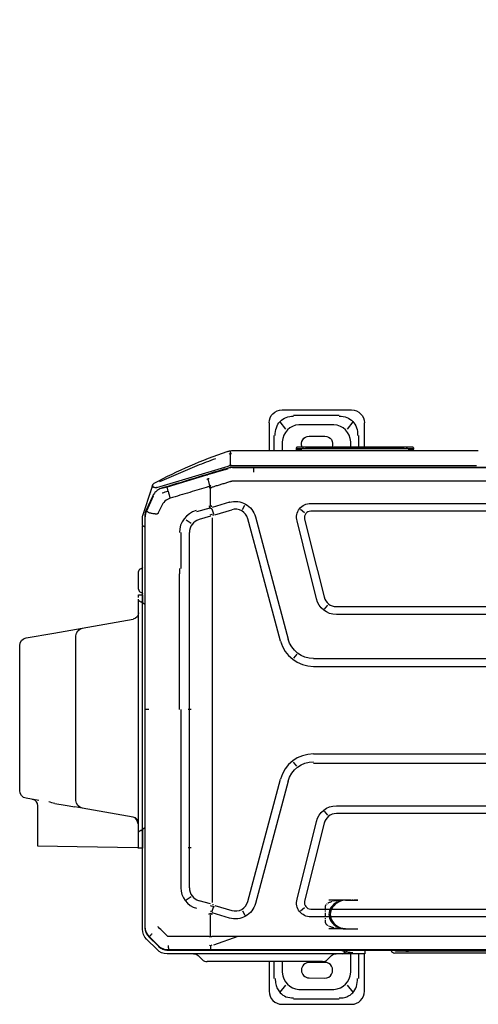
# Model space of a CAD drawing. Header units: millimetres. Extents: x 922208 to 1069538, y -182208 to -99877.
# Tile 93 of 256: x 973254 to 973605, y -160345 to -159592. Entities that reach past the tile are written whole.
import ezdxf

# ---------------------------------------------------------------- set-up
doc = ezdxf.new("R2010")
doc.units = ezdxf.units.MM
doc.header["$MEASUREMENT"] = 0
doc.linetypes.add('CENTER', pattern=[0.508, 0.3175, -0.0635, 0.0635, -0.0635])
doc.layers.add('IS_KLIM_urządzenia', color=3, linetype='Continuous')
doc.layers.add('Nowe_Adnotacja - Teksty_Nr_pióra__86', color=7, linetype='Continuous', lineweight=20, true_color=0x5555ff)
doc.styles.add('STYL_AUTOMATYCZNY_4', font='times.ttf')

# ---------------------------------------------------------------- blocks, each defined once
blk = doc.blocks.new('G$CE471A013')
at = {"linetype": 'Continuous'}
for p, q in [((14.865, 41.216), (9.565, 41.216)), ((10.489, 40.816), (13.993, 40.816)), ((8.565, 40.216), (8.565, 37.347)), ((9.43, 40.295), (9.874, 39.746)), ((13.583, 40.077), (10.899, 40.077)), ((14.608, 39.746), (15.052, 40.295)), ((15.865, 37.947), (15.865, 40.216)), ((9.009, 37.347), (9.009, 39.241)), ((12.803, 39.198), (11.603, 39.206)), ((15.473, 39.241), (15.473, 37.947)), ((9.606, 38.769), (9.606, 37.347)), ((14.876, 37.947), (14.876, 38.769)), ((11.386, 37.783), (11.097, 37.494)), ((11.603, 38.006), (12.803, 38.013)), ((11.782, 37.947), (13.342, 37.947)), ((13.342, 37.947), (19.042, 37.947)), ((19.042, 37.947), (20.602, 37.947)), ((21.287, 37.494), (20.998, 37.783)), ((23.598, 37.069), (-66.48, 37.069)), ((-63.256, 37.301), (6.245, 37.301)), ((-62.823, 37.151), (6.095, 37.151)), ((20.329, 37.029), (-21.491, 37.029)), ((8.525, 37.347), (9.465, 37.347)), ((8.525, 37.243), (8.525, 37.347)), ((8.525, 37.069), (8.525, 37.243)), ((9.465, 37.347), (10.165, 37.347)), ((9.965, 37.069), (9.965, 37.147)), ((10.165, 37.347), (10.236, 37.347)), ((10.236, 37.347), (23.677, 37.347)), ((23.553, 37.034), (20.329, 37.029)), ((23.592, 37.035), (23.552, 37.034)), ((24.011, 36.986), (23.999, 36.958)), ((24.441, 37.031), (25.239, 36.233)), ((18.258, 36.025), (20.129, 36.699)), ((25.023, 36.045), (24.349, 36.718)), ((25.071, 36.043), (24.361, 36.753)), ((9.915, 35.441), (9.065, 35.441)), ((9.915, 35.441), (9.065, 35.441)), ((9.915, 35.441), (9.065, 35.441)), ((10.015, 35.441), (9.165, 35.441)), ((10.015, 35.441), (9.165, 35.441)), ((10.015, 35.441), (9.165, 35.441)), ((10.015, 35.441), (9.165, 35.441)), ((10.015, 35.441), (9.165, 35.441)), ((10.015, 35.441), (9.165, 35.441)), ((10.015, 35.441), (9.165, 35.441)), ((10.015, 35.441), (9.165, 35.441)), ((10.015, 35.441), (9.165, 35.441)), ((10.015, 35.441), (9.165, 35.441)), ((10.015, 35.441), (9.165, 35.441)), ((10.015, 35.441), (9.165, 35.441)), ((10.015, 35.441), (9.165, 35.441)), ((10.015, 35.441), (9.165, 35.441)), ((10.015, 35.441), (9.165, 35.441)), ((10.015, 35.441), (9.165, 35.441)), ((10.015, 35.441), (9.165, 35.441)), ((10.015, 35.441), (9.165, 35.441)), ((10.015, 35.441), (9.165, 35.441)), ((10.015, 35.441), (9.165, 35.441)), ((10.015, 35.441), (9.165, 35.441)), ((10.015, 35.441), (11.285, 35.441)), ((10.015, 35.441), (11.285, 35.441)), ((10.015, 35.441), (11.285, 35.441)), ((10.015, 35.441), (11.285, 35.441)), ((10.015, 35.441), (11.285, 35.441)), ((10.015, 35.441), (11.285, 35.441)), ((10.015, 35.441), (11.285, 35.441)), ((10.015, 35.441), (11.285, 35.441)), ((10.015, 35.441), (11.285, 35.441)), ((10.015, 35.441), (11.285, 35.441)), ((20.348, 36.02), (20.348, 34.339)), ((25.023, 36.045), (25.043, 36.025)), ((25.304, 35.693), (25.278, 35.682)), ((25.555, 35.469), (25.555, 27.827)), ((25.355, 35.268), (25.355, 18.659)), ((25.387, 3.917), (25.387, 35.28)), ((-55.564, 34.525), (12.681, 34.525)), ((12.681, 33.925), (-55.564, 33.925)), ((13.463, 34.056), (13.147, 33.809)), ((17.908, 34.052), (17.713, 34.401)), ((20.03, 33.65), (18.72, 34.039)), ((18.891, 34.614), (20.219, 34.22)), ((20.116, 33.739), (20.246, 34.12)), ((20.343, 34.089), (20.3, 34.102)), ((9.915, 33.241), (9.065, 33.241)), ((9.915, 33.241), (9.065, 33.241)), ((9.915, 33.241), (9.065, 33.241)), ((10.015, 33.241), (9.165, 33.241)), ((10.015, 33.241), (9.165, 33.241)), ((10.015, 33.241), (9.165, 33.241)), ((10.015, 33.241), (9.165, 33.241)), ((10.015, 33.241), (9.165, 33.241)), ((10.015, 33.241), (9.165, 33.241)), ((10.015, 33.241), (9.165, 33.241)), ((10.015, 33.241), (9.165, 33.241)), ((10.015, 33.241), (9.165, 33.241)), ((10.015, 33.241), (9.165, 33.241)), ((10.015, 33.241), (9.165, 33.241)), ((10.015, 33.241), (9.165, 33.241)), ((10.015, 33.241), (9.165, 33.241)), ((10.015, 33.241), (9.165, 33.241)), ((10.015, 33.241), (9.165, 33.241)), ((10.015, 33.241), (9.165, 33.241)), ((10.015, 33.241), (9.165, 33.241)), ((10.015, 33.241), (9.165, 33.241)), ((10.015, 33.241), (9.165, 33.241)), ((10.015, 33.241), (9.165, 33.241)), ((10.015, 33.241), (9.165, 33.241)), ((10.015, 33.241), (11.285, 33.241)), ((10.015, 33.241), (11.285, 33.241)), ((10.015, 33.241), (11.285, 33.241)), ((10.015, 33.241), (11.285, 33.241)), ((10.015, 33.241), (11.285, 33.241)), ((10.015, 33.241), (11.285, 33.241)), ((10.015, 33.241), (11.285, 33.241)), ((10.015, 33.241), (11.285, 33.241)), ((10.015, 33.241), (11.285, 33.241)), ((10.015, 33.241), (11.285, 33.241)), ((11.659, 27.368), (13.147, 33.329)), ((13.729, 33.184), (12.241, 27.223)), ((14.405, 24.142), (16.915, 33.508)), ((17.495, 33.353), (14.985, 23.986)), ((20.13, 33.616), (20.19, 33.593)), ((20.228, 29.549), (20.228, 33.418)), ((20.36, 33.54), (21.229, 33.292)), ((21.835, 32.988), (22.215, 33.248)), ((21.97, 32.296), (21.97, 29.549)), ((22.62, 29.549), (22.62, 32.296)), ((20.228, 7.87), (20.228, 29.549)), ((21.97, 29.549), (21.97, 29.212)), ((22.62, 29.212), (22.62, 29.549)), ((22.067, 29.212), (21.834, 29.212)), ((21.97, 29.212), (21.97, 18.659)), ((22.62, 18.659), (22.62, 29.212)), ((25.556, 29.072), (25.555, 29.072)), ((25.556, 29.262), (25.856, 29.257)), ((25.556, 28.762), (25.556, 29.262)), ((25.556, 27.945), (25.556, 28.762)), ((25.856, 29.257), (25.856, 28.757)), ((25.856, 29.257), (25.906, 29.256)), ((25.856, 28.757), (25.856, 28.17)), ((25.906, 29.256), (30.556, 29.175)), ((30.556, 29.175), (33.556, 29.122)), ((33.556, 29.122), (33.556, 26.034)), ((25.556, 28.572), (25.555, 28.572)), ((25.556, 27.82), (25.556, 27.945)), ((25.679, 27.912), (25.556, 27.82)), ((25.679, 27.912), (25.837, 28.03)), ((25.856, 28.17), (25.856, 28.098)), ((25.856, 28.098), (25.856, 10.282)), ((25.556, 27.82), (25.387, 27.693)), ((25.555, 27.827), (25.555, 27.819)), ((25.556, 27.82), (25.556, 10.508)), ((25.556, 27.82), (25.556, 10.508)), ((-53.591, 26.625), (10.708, 26.625)), ((11.38, 26.745), (11.627, 26.429)), ((26.27, 26.899), (30.161, 26.213)), ((10.708, 26.025), (-53.591, 26.025)), ((30.161, 26.213), (30.736, 26.112)), ((30.656, 25.622), (30.656, 24.244)), ((31.478, 25.981), (30.736, 26.112)), ((32.255, 25.844), (31.478, 25.981)), ((33.484, 25.627), (34.461, 25.455)), ((34.956, 24.864), (34.956, 13.78)), ((30.656, 24.244), (30.656, 14.401)), ((-21.491, 22.784), (12.474, 22.784)), ((13.745, 23.003), (13.989, 22.685)), ((12.474, 22.059), (-21.491, 22.059)), ((21.834, 18.659), (22.067, 18.659)), ((21.97, 18.659), (21.97, 7.87)), ((22.728, 18.659), (22.728, 8.288)), ((25.355, 18.659), (25.355, 6.47)), ((12.474, 15.359), (-21.391, 15.359)), ((12.474, 14.759), (-21.391, 14.759)), ((13.745, 14.416), (13.989, 14.734)), ((30.656, 14.401), (30.656, 13.022)), ((16.915, 3.911), (14.405, 13.277)), ((14.985, 13.432), (17.495, 4.066)), ((32.35, 12.817), (30.161, 12.431)), ((34.461, 13.189), (32.35, 12.817)), ((30.161, 12.431), (26.27, 11.745)), ((-53.591, 11.393), (10.708, 11.393)), ((10.708, 10.793), (-53.591, 10.793)), ((11.627, 10.989), (11.38, 10.674)), ((25.387, 10.625), (25.556, 10.508)), ((13.147, 4.09), (11.659, 10.051)), ((12.241, 10.196), (13.729, 4.235)), ((25.555, 10.509), (25.555, 4.596)), ((25.556, 10.508), (25.679, 10.424)), ((25.556, 10.387), (25.556, 10.508)), ((25.556, 10.383), (25.556, 10.387)), ((25.556, 9.883), (25.556, 10.383)), ((25.856, 9.888), (25.556, 9.883)), ((25.856, 9.883), (25.556, 9.883)), ((25.846, 10.309), (25.679, 10.424)), ((25.856, 10.102), (25.856, 9.888)), ((25.856, 9.883), (25.856, 9.888)), ((25.698, 9.683), (25.624, 9.707)), ((25.855, 9.464), (25.855, 9.172)), ((25.855, 9.172), (25.855, 8.401)), ((22.728, 7.87), (22.728, 8.288)), ((25.855, 8.401), (25.855, 8.109)), ((20.228, 4.001), (20.228, 7.87)), ((21.97, 7.87), (21.97, 5.123)), ((22.62, 5.123), (22.62, 7.87)), ((25.698, 7.891), (25.624, 7.866)), ((25.355, 6.47), (25.355, 3.923)), ((25.55, 4.542), (25.55, 3.93)), ((20.03, 3.769), (18.72, 3.38)), ((20.13, 3.803), (20.19, 3.826)), ((20.36, 3.878), (21.229, 4.126)), ((21.835, 4.431), (22.214, 4.171)), ((25.532, 3.817), (24.851, 1.739)), ((-55.564, 3.493), (12.681, 3.493)), ((13.147, 3.61), (13.463, 3.363)), ((17.908, 3.367), (17.713, 3.017)), ((18.891, 2.805), (20.219, 3.199)), ((20.246, 3.3), (20.116, 3.679)), ((20.338, 3.328), (20.411, 3.185)), ((20.348, 3.08), (20.348, 1.667)), ((20.392, 3.256), (21.42, 3.55)), ((24.108, 3.095), (24.351, 3.626)), ((24.74, 2.343), (25.258, 3.476)), ((24.762, 2.317), (25.289, 3.467)), ((25.335, 3.692), (25.362, 3.686)), ((12.681, 2.893), (-55.564, 2.893)), ((24.462, 1.683), (18.999, 0.047)), ((20.39, 1.544), (20.541, 1.025)), ((20.669, 0.74), (23.657, 1.639)), ((24.471, 1.978), (24.491, 1.954)), ((24.85, 1.738), (24.754, 1.444)), ((-61.567, 0.144), (18.685, 0.144)), ((-21.391, 0.184), (17.062, 0.184)), ((18.843, 0), (0, 0)), ((17.062, 0.179), (17.062, 0.514)), ((17.062, 0.184), (18.461, 0.184)), ((18.461, 0.184), (18.678, 0.184)), ((18.843, 0.155), (18.835, 0.19)), ((19.18, 0.289), (18.987, 0.23)), ((19.18, 0.289), (20.57, 0.711)), ((18.843, -0.06), (18.765, -0.06)), ((18.837, -0.941), (18.842, -0.037)), ((18.593, -1.15), (-0.15, -1.15)), ((4.824, -1.15), (4.822, -1.265)), ((4.822, -1.36), (4.822, -1.265)), ((5.221, -1.421), (13.371, -1.421)), ((5.221, -1.421), (5.221, -1.421)), ((13.37, -1.304), (5.222, -1.304)), ((5.321, -1.322), (5.321, -1.401)), ((5.323, -1.353), (5.324, -1.322)), ((5.523, -1.319), (13.069, -1.319)), ((5.523, -1.319), (5.523, -1.319)), ((5.523, -1.407), (13.07, -1.407)), ((8.565, -1.42), (8.565, -3.264)), ((9.009, -2.29), (9.009, -1.421)), ((9.606, -1.421), (9.606, -1.817)), ((13.268, -1.322), (13.269, -1.353)), ((13.268, -1.322), (13.269, -1.354)), ((13.271, -1.401), (13.271, -1.322)), ((13.371, -1.421), (13.371, -1.421)), ((13.768, -1.15), (13.77, -1.265)), ((13.77, -1.265), (13.77, -1.36)), ((14.876, -1.817), (14.876, -1.15)), ((15.473, -1.149), (15.473, -2.29)), ((15.865, -3.264), (15.865, -1.15)), ((12.803, -2.247), (11.603, -2.254)), ((9.875, -2.794), (9.43, -3.344)), ((15.052, -3.344), (14.608, -2.794)), ((10.899, -3.126), (13.583, -3.126)), ((14.865, -4.264), (9.565, -4.264)), ((13.993, -3.865), (10.489, -3.865))]:
    blk.add_line(p, q, dxfattribs=at)
at = {"linetype": 'CENTER'}
for p, q in [((10.065, 35.429), (9.065, 35.429)), ((11.565, 33.729), (11.565, 34.94)), ((9.065, 33.241), (10.065, 33.241))]:
    blk.add_line(p, q, dxfattribs=at)
at = {"linetype": 'Continuous'}
for centre, radius, start, end in [((9.565, 40.216), 1, 90, 180), ((14.865, 40.216), 1, 0, 90), ((11.599, 38.606), 0.6, 89.63839, 270.36161), ((12.799, 38.606), 0.592, 270.36161, 89.63839), ((11.782, 37.387), 0.56, 90, 135), ((20.602, 37.387), 0.56, 45, 90), ((6.245, 37.001), 0.3, 13.21487, 90), ((12.681, 33.445), 0.48, 345.98334, 90), ((18.441, 33.099), 0.98, 73.47049, 165), ((10.708, 27.605), 0.98, 270, 345.9834), ((25.325, 27.827), 0.23, 358.01433, 0), ((26.356, 27.392), 0.5, 180, 260), ((34.056, 26.034), 0.5, 180, 260), ((12.474, 24.659), 2.6, 269.99999, 345), ((12.474, 12.759), 2.6, 15, 89.99999), ((10.708, 9.813), 0.98, 14.0166, 90), ((25.625, 9.464), 0.23, 0, 71.56505), ((25.625, 8.109), 0.23, 288.43495, 0), ((25.395, 4.596), 0.16, 343.94769, 0), ((12.681, 3.973), 0.48, 270, 14.01666), ((18.441, 4.319), 0.98, 195, 286.52953), ((24.567, 1.515), 0.2, 298.06069, 341.84921)]:
    blk.add_arc(centre, radius, start, end, dxfattribs=at)
at = {"linetype": 'Continuous', "extrusion": (0, 0, -1)}
for centre, radius, start, end in [((-6.095, 36.851), 0.3, 90, 133.23138), ((-10.165, 37.147), 0.2, 0, 90), ((-10.743, 37.847), 0.5, 225, 270), ((-21.641, 37.847), 0.5, 270, 315), ((-23.677, 36.267), 1.08, 90, 135), ((-24.475, 35.469), 1.08, 135, 180), ((-18.441, 33.099), 1.58, 15, 106.52941), ((-12.681, 33.445), 1.08, 90, 194.01665), ((-10.708, 27.605), 1.58, 194.01661, 270), ((-30.056, 25.622), 0.6, 100, 180), ((-34.356, 24.864), 0.6, 100, 180), ((-12.474, 24.659), 2, 195, 270.00001), ((-12.474, 12.759), 2, 90.00001, 165), ((-34.356, 13.78), 0.6, 180, 260), ((-30.056, 13.022), 0.6, 180, 260), ((-10.708, 9.813), 1.58, 90, 165.98339), ((-26.356, 11.253), 0.5, 0, 80), ((-25.655, 9.802), 0.1, 288.43495, 0), ((-25.655, 7.771), 0.1, 0, 71.56505), ((-12.681, 3.973), 1.08, 165.98335, 270), ((-18.441, 4.319), 1.58, 253.47059, 345), ((-25.19, 3.93), 0.36, 180, 198.15079), ((-11.599, -1.654), 0.6, 269.63839, 22.88407), ((-12.799, -1.654), 0.592, 156.80609, 269.63839), ((-9.565, -3.264), 1, 270, 0), ((-14.865, -3.264), 1, 180, 270)]:
    blk.add_arc(centre, radius, start, end, dxfattribs=at)
at = {"linetype": 'Continuous'}
for centre, major_axis, ratio, start_param, end_param in [((11.394, 38.207), (1.268, -1.569), 0.803018, 2.633487, 3.831894), ((13.089, 38.207), (-1.268, -1.569), 0.803018, 2.451291, 3.649699), ((5.198, 36.701), (1.086, 0), 0.414214, 1.392879, 1.570794), ((10.236, 37.147), (0, -0.2), 0.815365, 3.141593, 4.712389), ((9.915, 34.341), (-1.27, 0), 0.866025, 1.570796, 4.712389), ((9.915, 34.341), (-1.27, 0), 0.866025, 1.570796, 4.712389), ((9.915, 34.341), (-1.27, 0), 0.866025, 1.570796, 4.712389), ((10.015, 34.341), (1.27, 0), 0.866025, 4.712389, 7.853982), ((19.79, 32.783), (1.919, -0.564), 0.705879, 1.540462, 1.56897), ((20.143, 33.944), (1.913, -0.585), 0.178321, 1.484854, 1.57228), ((20.924, 32.296), (1.046, 0), 0.995519, 6.283185, 7.558937), ((20.981, 32.296), (1.64, 0), 0.995519, 6.283185, 7.582721), ((25.956, 27.392), (0.1, 0), 0.10051, 3.141593, 4.177762), ((26.356, 27.392), (0.087, 0.492), 0.898854, 1.745329, 3.141593), ((20.924, 5.123), (1.046, 0), 0.995519, 5.007433, 6.283185), ((20.964, 5.123), (1.764, 0), 0.995519, 4.991611, 6.283185), ((20.143, 3.474), (1.913, 0.585), 0.178321, 4.710906, 4.798331), ((19.789, 4.638), (1.893, 0.646), 0.706819, 4.712403, 4.740904), ((5.222, -1.266), (-0.4, 0.001), 0.029834, 4.712454, 6.28325), ((5.221, -1.41), (0.4, 0), 0.029837, 2.648555, 2.751427), ((5.222, -1.316), (0.35, 0), 0.029833, 1.570796, 3.141593), ((5.221, -1.41), (0.349, 0), 0.029837, 3.880383, 4.712389), ((5.523, -1.326), (0.25, 0), 0.029816, 1.570796, 3.141593), ((5.273, -1.276), (-0.05, 0), 0.999555, 1.570796, 1.896281), ((5.521, -1.401), (0.2, 0), 0.0299, 3.129347, 4.723791), ((13.069, -1.326), (0.25, 0), 0.029816, 0.323316, 1.570796), ((13.071, -1.401), (-0.2, 0), 0.0299, 1.564853, 3.144938), ((13.37, -1.266), (0.4, 0.001), 0.029834, 6.28312, 7.853917), ((13.37, -1.316), (0.35, 0), 0.029833, 0, 1.570796), ((13.371, -1.41), (0.349, 0), 0.029837, 4.712389, 5.911815), ((11.394, -1.255), (1.268, 1.569), 0.803018, 2.451291, 3.649699), ((13.089, -1.255), (-1.268, 1.569), 0.803018, 2.633487, 3.831894)]:
    blk.add_ellipse(centre, major_axis=major_axis, ratio=ratio, start_param=start_param, end_param=end_param, dxfattribs=at)
at = {"linetype": 'CENTER'}
for centre, start_param, end_param in [((10.065, 34.94), 3.141593, 4.712389), ((10.065, 33.729), 1.570796, 3.141593)]:
    blk.add_ellipse(centre, major_axis=(-1.5, 0), ratio=0.325568, start_param=start_param, end_param=end_param, dxfattribs=at)
at = {"linetype": 'Continuous'}
for points, knots in [([(10.489, 40.73), (10.421, 40.73), (10.287, 40.729), (10.093, 40.695), (9.911, 40.639), (9.744, 40.558), (9.592, 40.456), (9.369, 40.251), (9.126, 39.848), (9.103, 39.452), (9.09, 39.241)], [0, 0, 0, 0, 0.088396, 0.173346, 0.25543, 0.335293, 0.413632, 0.491185, 0.72797, 1, 1, 1, 1]), ([(15.392, 39.241), (15.392, 39.315), (15.392, 39.459), (15.36, 39.667), (15.306, 39.861), (15.23, 40.037), (15.136, 40.195), (14.947, 40.428), (14.571, 40.688), (14.191, 40.716), (13.993, 40.73)], [0, 0, 0, 0, 0.095854, 0.186885, 0.2735, 0.35617, 0.435439, 0.51192, 0.746033, 1, 1, 1, 1]), ([(9.956, 37.165), (9.955, 37.166), (9.949, 37.173), (9.927, 37.185), (9.884, 37.201), (9.802, 37.22), (9.667, 37.238), (9.53, 37.242), (9.465, 37.243)], [0, 0, 0, 0, 0.033531, 0.165604, 0.326819, 0.467732, 0.750376, 1, 1, 1, 1]), ([(10.349, 37.07), (10.347, 37.071), (10.325, 37.08), (10.26, 37.106), (10.162, 37.138), (10.101, 37.144), (10.072, 37.147)], [0, 0, 0, 0, 0.023051, 0.207675, 0.629287, 1, 1, 1, 1]), ([(20.346, 36.744), (20.345, 36.769), (20.344, 36.822), (20.341, 36.893), (20.338, 36.964), (20.333, 37.013), (20.329, 37.032), (20.327, 37.034), (20.326, 37.034)], [0, 0, 0, 0, 0.153633, 0.320832, 0.49911, 0.748722, 0.930274, 1, 1, 1, 1]), ([(24.322, 36.744), (24.226, 36.833), (24.115, 36.904), (23.867, 37.006), (23.73, 37.033), (23.593, 37.034)], [0, 0, 0, 0, 0.487241, 0.487241, 1, 1, 1, 1]), ([(24.361, 36.753), (24.32, 36.791), (24.236, 36.868), (24.09, 36.956), (23.933, 37.021), (23.767, 37.062), (23.654, 37.067), (23.598, 37.069)], [0, 0, 0, 0, 0.200032, 0.400047, 0.600045, 0.800029, 1, 1, 1, 1]), ([(20.442, 36.025), (20.408, 36.022), (20.346, 36.017), (20.283, 36.023), (20.255, 36.025)], [0, 0, 0, 0, 0.543839, 1, 1, 1, 1]), ([(25.387, 35.28), (25.385, 35.336), (25.38, 35.449), (25.338, 35.615), (25.273, 35.772), (25.186, 35.918), (25.109, 36.002), (25.071, 36.043)], [0, 0, 0, 0, 0.199971, 0.399955, 0.599953, 0.799968, 1, 1, 1, 1]), ([(20.26, 34.328), (20.261, 34.329), (20.261, 34.329), (20.261, 34.33), (20.261, 34.331), (20.26, 34.332), (20.26, 34.333), (20.258, 34.336), (20.256, 34.337), (20.254, 34.339)], [0, 0, 0, 0, 0.093535, 0.093535, 0.207433, 0.207433, 0.397418, 0.397418, 1, 1, 1, 1]), ([(25.856, 28.098), (25.856, 28.084), (25.856, 28.07), (25.851, 28.049), (25.848, 28.041), (25.841, 28.033), (25.839, 28.031), (25.837, 28.03)], [0, 0, 0, 0, 0.458778, 0.458778, 0.863378, 0.863378, 1, 1, 1, 1]), ([(25.846, 10.309), (25.851, 10.305), (25.855, 10.299), (25.856, 10.288), (25.856, 10.285), (25.856, 10.282)], [0, 0, 0, 0, 0.756623, 0.756623, 1, 1, 1, 1]), ([(25.856, 10.282), (25.856, 10.272), (25.856, 10.259), (25.856, 10.235), (25.856, 10.225), (25.856, 10.215)], [0, 0, 0, 0, 0.612645, 0.612645, 1, 1, 1, 1]), ([(25.389, 4.689), (25.396, 4.685), (25.417, 4.673), (25.472, 4.642), (25.539, 4.605), (25.55, 4.599), (25.555, 4.596)], [0, 0, 0, 0, 0.071285, 0.22784, 0.631675, 1, 1, 1, 1]), ([(25.257, 3.478), (25.32, 3.616), (25.355, 3.769), (25.355, 3.922), (25.355, 3.923), (25.355, 3.923)], [0, 0, 0, 0, 0.999505, 0.999505, 1, 1, 1, 1]), ([(25.289, 3.467), (25.309, 3.514), (25.348, 3.61), (25.381, 3.762), (25.385, 3.865), (25.387, 3.917)], [0, 0, 0, 0, 0.333339, 0.666672, 1, 1, 1, 1]), ([(20.26, 3.09), (20.261, 3.09), (20.261, 3.09), (20.261, 3.089), (20.261, 3.088), (20.26, 3.087), (20.26, 3.086), (20.258, 3.083), (20.256, 3.081), (20.254, 3.08)], [0, 0, 0, 0, 0.093535, 0.093535, 0.207433, 0.207433, 0.397418, 0.397418, 1, 1, 1, 1]), ([(24.351, 3.626), (24.358, 3.639), (24.371, 3.665), (24.403, 3.697), (24.445, 3.71), (24.502, 3.713), (24.559, 3.708), (24.616, 3.7), (24.7, 3.687), (24.796, 3.67), (24.905, 3.649), (24.959, 3.639), (24.986, 3.634)], [0, 0, 0, 0, 0.063445, 0.125642, 0.187788, 0.250693, 0.375623, 0.438172, 0.500645, 0.750303, 0.875197, 1, 1, 1, 1]), ([(24.999, 3.629), (25.029, 3.613), (25.086, 3.584), (25.153, 3.545), (25.201, 3.516), (25.232, 3.496), (25.249, 3.484), (25.257, 3.477), (25.261, 3.474), (25.262, 3.474), (25.262, 3.474)], [0, 0, 0, 0, 0.196304, 0.378613, 0.540984, 0.680096, 0.794866, 0.885682, 0.95364, 1, 1, 1, 1]), ([(20.489, 1.611), (20.971, 1.756), (21.453, 1.901), (22.437, 2.197), (22.938, 2.349), (23.44, 2.5)], [0, 0, 0, 0, 0.489998, 0.489998, 1, 1, 1, 1]), ([(24.093, 1.733), (24.14, 1.75), (24.235, 1.782), (24.368, 1.857), (24.492, 1.949), (24.601, 2.059), (24.693, 2.182), (24.739, 2.272), (24.762, 2.317)], [0, 0, 0, 0, 0.163038, 0.329712, 0.498444, 0.667536, 0.835268, 1, 1, 1, 1]), ([(18.828, 1.231), (18.924, 1.26), (19.117, 1.319), (19.406, 1.406), (19.695, 1.494), (19.887, 1.552), (20.022, 1.593), (20.061, 1.605), (20.151, 1.632), (20.202, 1.648), (20.254, 1.663)], [0, 0, 0, 0, 0.202609, 0.405217, 0.607826, 0.810435, 0.810435, 0.891478, 0.891478, 1, 1, 1, 1]), ([(18.998, 0.19), (19.049, 0.206), (19.1, 0.221), (19.355, 0.299), (19.56, 0.361), (20.58, 0.67), (21.397, 0.918), (22.84, 1.355), (23.466, 1.544), (24.093, 1.733)], [0, 0, 0, 0, 0.030057, 0.030057, 0.150285, 0.150285, 0.631198, 0.631198, 1, 1, 1, 1]), ([(20.442, 1.671), (20.419, 1.669), (20.358, 1.667), (20.296, 1.665), (20.257, 1.664)], [0, 0, 0, 0, 0.371371, 1, 1, 1, 1]), ([(20.47, 1.601), (20.444, 1.582), (20.394, 1.545), (20.34, 1.513), (20.313, 1.497)], [0, 0, 0, 0, 0.499901, 1, 1, 1, 1]), ([(24.053, 2.088), (24.047, 2.086), (24.042, 2.084), (23.966, 2.059), (23.896, 2.037), (23.753, 1.999), (23.681, 1.982), (23.604, 1.967), (23.599, 1.966), (23.595, 1.965)], [0, 0, 0, 0, 0.036866, 0.036866, 0.504384, 0.504384, 0.969691, 0.969691, 1, 1, 1, 1]), ([(23.595, 1.965), (23.608, 1.918), (23.619, 1.872), (23.638, 1.791), (23.646, 1.754), (23.656, 1.694), (23.658, 1.671), (23.658, 1.644), (23.657, 1.637), (23.654, 1.633), (23.653, 1.633), (23.653, 1.633)], [0, 0, 0, 0, 0.2609, 0.2609, 0.5218, 0.5218, 0.782701, 0.782701, 0.970671, 0.970671, 1, 1, 1, 1]), ([(24.462, 1.683), (24.479, 1.687), (24.495, 1.691), (24.599, 1.707), (24.683, 1.685), (24.769, 1.594), (24.775, 1.536), (24.76, 1.465), (24.757, 1.455), (24.754, 1.444)], [0, 0, 0, 0, 0.082224, 0.082224, 0.505542, 0.505542, 0.92886, 0.92886, 1, 1, 1, 1]), ([(24.851, 1.739), (24.84, 1.706), (24.829, 1.674), (24.805, 1.598), (24.79, 1.555), (24.77, 1.492), (24.763, 1.472), (24.757, 1.453)], [0, 0, 0, 0, 0.339989, 0.339989, 0.792222, 0.792222, 1, 1, 1, 1]), ([(24.936, 1.998), (24.972, 2.109), (25.001, 2.197), (25.016, 2.245), (25.018, 2.249), (25.017, 2.245)], [0, 0, 0, 0, 0.718874, 0.718874, 1, 1, 1, 1]), ([(24.652, 1.333), (23.757, 0.857), (22.843, 0.417), (20.981, -0.385), (20.032, -0.748), (19.071, -1.072)], [0, 0, 0, 0, 0.5, 0.5, 1, 1, 1, 1]), ([(19.959, -0.521), (20.442, -0.347), (20.922, -0.165), (22.359, 0.408), (23.304, 0.825), (24.247, 1.248), (24.247, 1.248), (24.247, 1.248)], [0, 0, 0, 0, 0.332003, 0.332003, 0.999956, 0.999956, 1, 1, 1, 1]), ([(20.477, 1.017), (20.483, 1.016), (20.495, 1.015), (20.518, 1.019), (20.546, 1.026), (20.579, 1.037), (20.599, 1.05), (20.608, 1.056)], [0, 0, 0, 0, 0.124243, 0.250099, 0.500246, 0.750314, 1, 1, 1, 1]), ([(24.661, 1.338), (24.661, 1.338), (24.659, 1.338), (24.654, 1.335), (24.653, 1.334), (24.652, 1.333)], [0, 0, 0, 0, 0.812779, 0.812779, 1, 1, 1, 1]), ([(18.685, 0.144), (18.738, 0.146), (18.844, 0.15), (18.947, 0.177), (18.998, 0.19)], [0, 0, 0, 0, 0.501074, 1, 1, 1, 1]), ([(18.999, 0.047), (18.96, 0.034), (18.923, 0.018), (18.872, -0.014), (18.856, -0.025), (18.844, -0.047), (18.843, -0.053), (18.843, -0.06)], [0, 0, 0, 0, 0.616187, 0.616187, 0.899223, 0.899223, 1, 1, 1, 1]), ([(4.822, -1.36), (4.822, -1.367), (4.824, -1.378), (4.832, -1.392), (4.842, -1.401), (4.85, -1.406), (4.857, -1.409), (4.865, -1.411), (4.88, -1.413), (4.904, -1.415), (4.947, -1.417), (4.966, -1.417)], [0, 0, 0, 0, 0.065305, 0.116297, 0.160097, 0.198956, 0.23575, 0.282457, 0.373365, 0.758577, 1, 1, 1, 1]), ([(13.302, -1.324), (13.302, -1.324), (13.306, -1.324), (13.308, -1.324), (13.307, -1.324)], [0, 0, 0, 0, 0.175946, 1, 1, 1, 1]), ([(13.696, -1.414), (13.705, -1.415), (13.72, -1.413), (13.736, -1.409), (13.748, -1.403), (13.759, -1.393), (13.768, -1.378), (13.77, -1.367), (13.77, -1.36)], [0, 0, 0, 0, 0.498479, 0.626522, 0.703686, 0.792587, 0.893399, 1, 1, 1, 1]), ([(18.843, -1.129), (18.769, -1.142), (18.694, -1.148), (18.612, -1.15), (18.605, -1.15), (18.597, -1.15), (18.596, -1.15), (18.594, -1.15), (18.594, -1.15), (18.593, -1.15)], [0, 0, 0, 0, 0.895051, 0.895051, 0.981123, 0.981123, 0.990548, 0.990548, 1, 1, 1, 1]), ([(18.814, -0.941), (18.795, -0.932), (18.775, -0.923), (18.755, -0.914), (18.755, -0.913), (18.754, -0.913)], [0, 0, 0, 0, 0.963467, 0.963467, 1, 1, 1, 1]), ([(18.814, -0.941), (18.817, -0.942), (18.821, -0.943), (18.827, -0.943), (18.831, -0.943), (18.839, -0.941), (18.843, -0.939), (18.849, -0.935), (18.851, -0.934), (18.853, -0.932)], [0, 0, 0, 0, 0.246944, 0.246944, 0.491708, 0.491708, 0.827112, 0.827112, 1, 1, 1, 1]), ([(18.836, -1.092), (18.835, -1.091), (18.835, -1.09), (18.834, -1.066), (18.832, -1.037), (18.831, -0.986), (18.831, -0.964), (18.833, -0.942)], [0, 0, 0, 0, 0.037359, 0.037359, 0.637819, 0.637819, 1, 1, 1, 1]), ([(19.071, -1.072), (19.07, -1.072), (19.069, -1.072), (19.062, -1.075), (19.056, -1.077), (19.016, -1.089), (18.982, -1.099), (18.913, -1.116), (18.878, -1.123), (18.843, -1.129)], [0, 0, 0, 0, 0.010318, 0.010318, 0.093061, 0.093061, 0.548137, 0.548137, 1, 1, 1, 1]), ([(18.92, -0.879), (18.92, -0.879), (18.919, -0.88), (18.897, -0.898), (18.875, -0.915), (18.853, -0.932)], [0, 0, 0, 0, 0.029461, 0.029461, 1, 1, 1, 1]), ([(10.489, -3.778), (10.082, -3.791), (9.715, -3.648), (9.211, -3.111), (9.077, -2.721), (9.09, -2.29)], [0, 0, 0, 0, 0.5, 0.5, 1, 1, 1, 1]), ([(15.392, -2.29), (15.406, -2.721), (15.272, -3.111), (14.768, -3.648), (14.4, -3.791), (13.993, -3.778)], [0, 0, 0, 0, 0.5, 0.5, 1, 1, 1, 1])]:
    blk.add_open_spline(points, degree=3, knots=knots, dxfattribs=at)
for points, degree in [([(11.11, 37.489), (10.935, 37.385)], 1), ([(20.256, 36.7), (20.286, 36.714), (20.316, 36.729), (20.346, 36.744)], 3), ([(20.346, 36.744), (20.376, 36.729), (20.407, 36.715), (20.437, 36.7)], 3), ([(24.322, 36.751), (24.331, 36.742), (24.34, 36.733), (24.349, 36.724)], 3), ([(-21.491, 36.025), (-7.576, 36.025), (6.339, 36.025), (20.254, 36.025)], 3), ([(20.254, 36.025), (20.254, 36.025), (20.255, 36.025), (20.255, 36.025)], 3), ([(20.443, 36.025), (20.443, 36.025), (20.443, 36.025), (20.442, 36.025)], 3), ([(20.443, 36.025), (21.49, 36.027), (22.537, 36.029), (23.583, 36.031)], 3), ([(23.583, 36.031), (23.594, 36.031), (23.615, 36.026), (23.632, 36.015), (23.64, 36.008)], 3), ([(23.64, 36.008), (23.869, 35.779), (24.099, 35.549), (24.328, 35.32)], 3), ([(25.043, 36.025), (25.241, 35.825), (25.354, 35.55), (25.355, 35.268)], 3), ([(24.328, 35.32), (24.336, 35.313), (24.347, 35.296), (24.351, 35.275), (24.351, 35.265)], 3), ([(20.191, 34.136), (20.191, 34.137), (20.191, 34.137), (20.192, 34.137)], 3), ([(20.442, 34.339), (20.442, 34.317), (20.439, 34.295), (20.433, 34.274)], 3), ([(20.17, 33.72), (20.134, 33.733), (20.098, 33.746), (20.062, 33.757)], 3), ([(20.383, 33.645), (20.332, 33.66), (20.281, 33.677), (20.231, 33.696)], 3), ([(25.549, 27.812), (25.549, 27.817), (25.549, 27.821), (25.548, 27.825)], 3), ([(32.255, 25.844), (32.432, 25.814), (32.592, 25.773), (32.737, 25.731)], 3), ([(20.383, 3.774), (20.332, 3.759), (20.281, 3.742), (20.231, 3.722)], 3), ([(20.17, 3.699), (20.134, 3.685), (20.098, 3.673), (20.062, 3.662)], 3), ([(20.191, 3.282), (20.191, 3.282), (20.191, 3.282), (20.192, 3.282)], 3), ([(20.442, 3.08), (20.442, 3.101), (20.439, 3.123), (20.433, 3.144)], 3), ([(23.44, 2.5), (23.726, 2.594), (23.982, 2.821), (24.108, 3.095)], 3), ([(24.986, 3.634), (24.991, 3.633), (24.995, 3.631), (24.999, 3.629)], 3), ([(25.261, 3.473), (25.262, 3.473), (25.262, 3.473), (25.262, 3.474)], 3), ([(23.595, 1.965), (23.546, 2.14), (23.494, 2.319), (23.44, 2.5)], 3), ([(20.254, 1.663), (20.255, 1.664), (20.256, 1.664), (20.257, 1.664)], 3), ([(20.401, 1.551), (20.376, 1.585), (20.36, 1.625), (20.352, 1.667)], 3), ([(20.47, 1.601), (20.475, 1.606), (20.482, 1.609), (20.489, 1.611)], 3), ([(23.595, 1.965), (23.595, 1.965)], 1), ([(23.653, 1.633), (23.793, 1.675), (23.933, 1.717), (24.072, 1.758)], 3), ([(-21.391, 1.188), (-8.082, 1.188), (5.228, 1.188), (18.538, 1.188)], 3), ([(20.457, 1.02), (20.464, 1.019), (20.471, 1.018), (20.477, 1.017)], 3), ([(20.608, 1.056), (20.613, 1.061), (20.618, 1.066), (20.623, 1.07)], 3), ([(20.666, 0.733), (20.634, 0.724), (20.603, 0.715), (20.572, 0.705)], 3)]:
    blk.add_open_spline(points, degree=degree, dxfattribs=at)
for points, weights, degree in [([(23.587, 36.705), (23.579, 37.034), (23.547, 37.04)], [0.999995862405, 0.797858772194, 1], 2), ([(24.83, 35.818), (25.035, 36.033), (25.024, 36.051)], [0.999996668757, 0.819896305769, 1], 2), ([(25.071, 18.659), (25.355, 18.659), (25.36, 18.659)], [1, 0.828621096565, 1], 2), ([(18.538, 1.188), (18.636, 1.188), (18.734, 1.202), (18.828, 1.231)], [1, 0.992787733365, 0.992787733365, 1], 3)]:
    blk.add_rational_spline(points, weights, degree=degree, dxfattribs=at)

msp = doc.modelspace()

# ---------------------------------------------------------------- texts
at = {"layer": 'Nowe_Adnotacja - Teksty_Nr_pióra__86', "color": 173, "linetype": 'Continuous', "lineweight": 20, "true_color": 0x5555ff, "insert": (973856.39, -159260.32), "char_height": 500, "attachment_point": 2, "style": 'STYL_AUTOMATYCZNY_4', "bg_fill": 2}
msp.add_mtext('\\A1;{\\pqc;\\fArial|b0|i1|c238|p0;\\W1.000000;2}', dxfattribs=at)

# ---------------------------------------------------------------- next in the draw order: block references
at = {"layer": 'IS_KLIM_urządzenia', "xscale": 10, "yscale": 10, "zscale": 10, "rotation": 180}
msp.add_blockref('G$CE471A013', (973603.99, -159933.03), dxfattribs=at)

doc.saveas('drawing.dxf')
